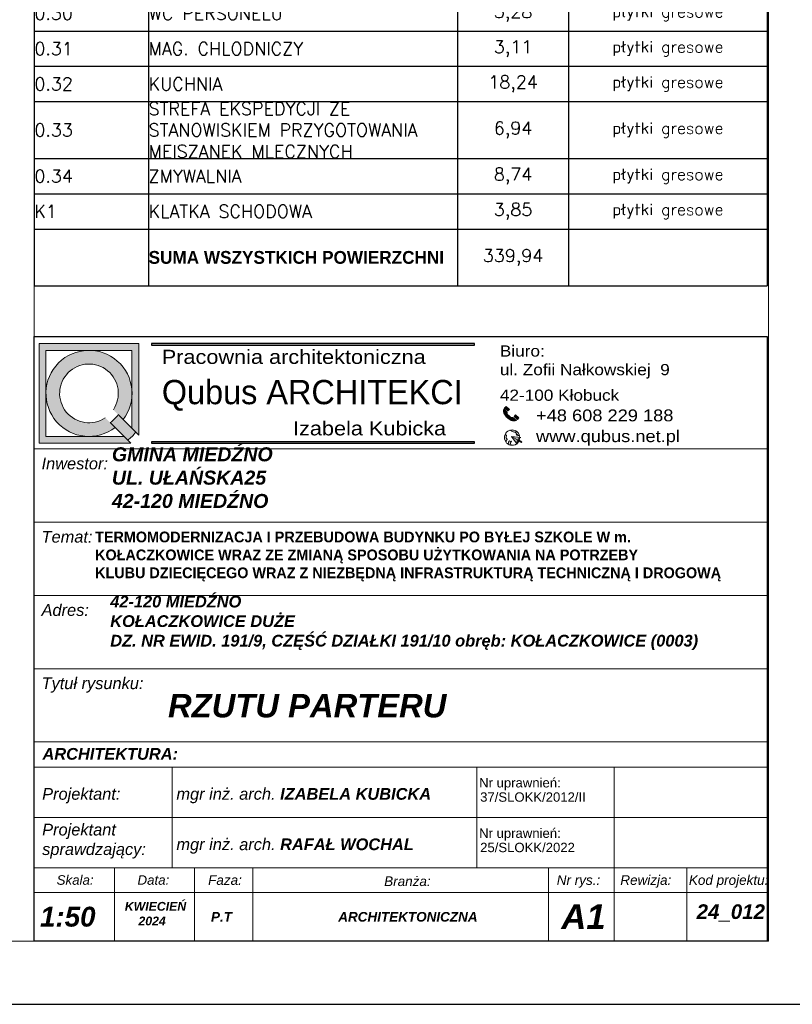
# Model space of a CAD drawing. Header units: millimetres. Extents: x -587 to 358276, y -26688 to 221215.
# Tile 182 of 256: x 12515 to 13042, y 8874 to 9546. Entities that reach past the tile are written whole.
import ezdxf
from ezdxf.enums import TextEntityAlignment as Align

# ---------------------------------------------------------------- set-up
doc = ezdxf.new("R2010")
doc.units = ezdxf.units.MM
doc.header["$MEASUREMENT"] = 0
doc.linetypes.add('ArchiTECH.PC Solid Line Type', pattern=[0])
doc.layers.add('a3', color=3, linetype='Continuous', lineweight=30, plot=False)
doc.layers.add('D-opis', color=104, linetype='Continuous')
doc.layers.add('wymiarowanie', color=176, linetype='Continuous', lineweight=9)
doc.styles.add('ArchiTECHStyle1', font='arial.ttf', dxfattribs={"height": 0.16})
doc.styles.add('Roman', font='SIMPLEX')
doc.styles.add('styl2', font='simplex.shx')

# ---------------------------------------------------------------- blocks, each defined once
blk = doc.blocks.new('*T942')
at = {"layer": 'D-opis', "color": 0, "linetype": 'ByBlock', "lineweight": -2}
for p, q in [((0, 0), (77.93, 0)), ((0, 0), (0, -24.03)), ((77.93, 0), (288.74, 0)), ((288.74, 0), (364.58, 0)), ((364.58, 0), (500, 0)), ((364.58, 0), (364.58, -24.03)), ((500, 0), (500, -24.03)), ((0, -24.03), (77.93, -24.03)), ((0, -24.03), (0, -51.89)), ((77.93, -24.03), (288.74, -24.03)), ((77.93, -24.03), (77.93, -51.89)), ((288.74, -24.03), (364.58, -24.03)), ((288.74, -24.03), (288.74, -51.89)), ((364.58, -24.03), (500, -24.03)), ((364.58, -24.03), (364.58, -51.89)), ((500, -24.03), (500, -51.89)), ((0, -51.89), (77.93, -51.89)), ((0, -51.89), (0, -75.96)), ((77.93, -51.89), (288.74, -51.89)), ((77.93, -51.89), (77.93, -75.96)), ((288.74, -51.89), (364.58, -51.89)), ((288.74, -51.89), (288.74, -75.96)), ((364.58, -51.89), (500, -51.89)), ((364.58, -51.89), (364.58, -75.96)), ((500, -51.89), (500, -75.96)), ((0, -75.96), (77.93, -75.96)), ((0, -75.96), (0, -100.03)), ((77.93, -75.96), (288.74, -75.96)), ((77.93, -75.96), (77.93, -100.03)), ((288.74, -75.96), (364.58, -75.96)), ((288.74, -75.96), (288.74, -100.03)), ((364.58, -75.96), (500, -75.96)), ((364.58, -75.96), (364.58, -100.03)), ((500, -75.96), (500, -100.03)), ((0, -100.03), (77.93, -100.03)), ((0, -100.03), (0, -124.1)), ((77.93, -100.03), (288.74, -100.03)), ((77.93, -100.03), (77.93, -124.1)), ((288.74, -100.03), (364.58, -100.03)), ((288.74, -100.03), (288.74, -124.1)), ((364.58, -100.03), (500, -100.03)), ((364.58, -100.03), (364.58, -124.1)), ((500, -100.03), (500, -124.1)), ((0, -124.1), (77.93, -124.1)), ((0, -124.1), (0, -148.18)), ((77.93, -124.1), (288.74, -124.1)), ((77.93, -124.1), (77.93, -148.18)), ((288.74, -124.1), (364.58, -124.1)), ((288.74, -124.1), (288.74, -148.18)), ((364.58, -124.1), (500, -124.1)), ((364.58, -124.1), (364.58, -148.18)), ((500, -124.1), (500, -148.18)), ((0, -148.18), (77.93, -148.18)), ((0, -148.18), (0, -172.21)), ((77.93, -148.18), (288.74, -148.18)), ((77.93, -148.18), (77.93, -172.21)), ((288.74, -148.18), (364.58, -148.18)), ((288.74, -148.18), (288.74, -172.21)), ((364.58, -148.18), (500, -148.18)), ((364.58, -148.18), (364.58, -172.21)), ((500, -148.18), (500, -172.21)), ((0, -172.21), (77.93, -172.21)), ((0, -172.21), (0, -196.32)), ((77.93, -172.21), (288.74, -172.21)), ((77.93, -172.21), (77.93, -196.32)), ((288.74, -172.21), (364.58, -172.21)), ((288.74, -172.21), (288.74, -196.32)), ((364.58, -172.21), (500, -172.21)), ((364.58, -172.21), (364.58, -196.32)), ((500, -172.21), (500, -196.32)), ((0, -196.32), (77.93, -196.32)), ((0, -196.32), (0, -220.35)), ((77.93, -196.32), (288.74, -196.32)), ((77.93, -196.32), (77.93, -220.35)), ((288.74, -196.32), (364.58, -196.32)), ((288.74, -196.32), (288.74, -220.35)), ((364.58, -196.32), (500, -196.32)), ((364.58, -196.32), (364.58, -220.35)), ((500, -196.32), (500, -220.35)), ((0, -220.35), (77.93, -220.35)), ((0, -220.35), (0, -244.38)), ((77.93, -220.35), (288.74, -220.35)), ((77.93, -220.35), (77.93, -244.38)), ((288.74, -220.35), (364.58, -220.35)), ((288.74, -220.35), (288.74, -244.38)), ((364.58, -220.35), (500, -220.35)), ((364.58, -220.35), (364.58, -244.38)), ((500, -220.35), (500, -244.38)), ((0, -244.38), (77.93, -244.38)), ((0, -244.38), (0, -268.41)), ((77.93, -244.38), (288.74, -244.38)), ((77.93, -244.38), (77.93, -268.41)), ((288.74, -244.38), (364.58, -244.38)), ((288.74, -244.38), (288.74, -268.41)), ((364.58, -244.38), (500, -244.38)), ((364.58, -244.38), (364.58, -268.41)), ((500, -244.38), (500, -268.41)), ((0, -268.41), (77.93, -268.41)), ((0, -268.41), (0, -292.44)), ((77.93, -268.41), (288.74, -268.41)), ((77.93, -268.41), (77.93, -292.44)), ((288.74, -268.41), (364.58, -268.41)), ((288.74, -268.41), (288.74, -292.44)), ((364.58, -268.41), (500, -268.41)), ((364.58, -268.41), (364.58, -292.44)), ((500, -268.41), (500, -292.44)), ((0, -292.44), (77.93, -292.44)), ((0, -292.44), (0, -316.55)), ((77.93, -292.44), (288.74, -292.44)), ((77.93, -292.44), (77.93, -316.55)), ((288.74, -292.44), (364.58, -292.44)), ((288.74, -292.44), (288.74, -316.55)), ((364.58, -292.44), (500, -292.44)), ((364.58, -292.44), (364.58, -316.55)), ((500, -292.44), (500, -316.55)), ((0, -316.55), (77.93, -316.55)), ((0, -316.55), (0, -340.58)), ((77.93, -316.55), (288.74, -316.55)), ((77.93, -316.55), (77.93, -340.58)), ((288.74, -316.55), (364.58, -316.55)), ((288.74, -316.55), (288.74, -340.58)), ((364.58, -316.55), (500, -316.55)), ((364.58, -316.55), (364.58, -340.58)), ((500, -316.55), (500, -340.58)), ((0, -340.58), (77.93, -340.58)), ((0, -340.58), (0, -364.61)), ((77.93, -340.58), (288.74, -340.58)), ((77.93, -340.58), (77.93, -364.61)), ((288.74, -340.58), (364.58, -340.58)), ((288.74, -340.58), (288.74, -364.61)), ((364.58, -340.58), (500, -340.58)), ((364.58, -340.58), (364.58, -364.61)), ((500, -340.58), (500, -364.61)), ((0, -364.61), (77.93, -364.61)), ((0, -364.61), (0, -388.64)), ((77.93, -364.61), (288.74, -364.61)), ((77.93, -364.61), (77.93, -388.64)), ((288.74, -364.61), (364.58, -364.61)), ((288.74, -364.61), (288.74, -388.64)), ((364.58, -364.61), (500, -364.61)), ((364.58, -364.61), (364.58, -388.64)), ((500, -364.61), (500, -388.64)), ((0, -388.64), (77.93, -388.64)), ((0, -388.64), (0, -412.67)), ((77.93, -388.64), (288.74, -388.64)), ((77.93, -388.64), (77.93, -412.67)), ((288.74, -388.64), (364.58, -388.64)), ((288.74, -388.64), (288.74, -412.67)), ((364.58, -388.64), (500, -388.64)), ((364.58, -388.64), (364.58, -412.67)), ((500, -388.64), (500, -412.67)), ((0, -412.67), (77.93, -412.67)), ((0, -412.67), (0, -436.7)), ((77.93, -412.67), (288.74, -412.67)), ((77.93, -412.67), (77.93, -436.7)), ((288.74, -412.67), (364.58, -412.67)), ((288.74, -412.67), (288.74, -436.7)), ((364.58, -412.67), (500, -412.67)), ((364.58, -412.67), (364.58, -436.7)), ((500, -412.67), (500, -436.7)), ((0, -436.7), (77.93, -436.7)), ((0, -436.7), (0, -460.74)), ((77.93, -436.7), (288.74, -436.7)), ((77.93, -436.7), (77.93, -460.74)), ((288.74, -436.7), (364.58, -436.7)), ((288.74, -436.7), (288.74, -460.74)), ((364.58, -436.7), (500, -436.7)), ((364.58, -436.7), (364.58, -460.74)), ((500, -436.7), (500, -460.74)), ((0, -460.74), (77.93, -460.74)), ((0, -460.74), (0, -484.77)), ((77.93, -460.74), (288.74, -460.74)), ((77.93, -460.74), (77.93, -484.77)), ((288.74, -460.74), (364.58, -460.74)), ((288.74, -460.74), (288.74, -484.77)), ((364.58, -460.74), (500, -460.74)), ((364.58, -460.74), (364.58, -484.77)), ((500, -460.74), (500, -484.77)), ((0, -484.77), (77.93, -484.77)), ((0, -484.77), (0, -508.8)), ((77.93, -484.77), (288.74, -484.77)), ((77.93, -484.77), (77.93, -508.8)), ((288.74, -484.77), (364.58, -484.77)), ((288.74, -484.77), (288.74, -508.8)), ((364.58, -484.77), (500, -484.77)), ((364.58, -484.77), (364.58, -508.8)), ((500, -484.77), (500, -508.8)), ((0, -508.8), (77.93, -508.8)), ((0, -508.8), (0, -532.92)), ((77.93, -508.8), (288.74, -508.8)), ((77.93, -508.8), (77.93, -532.92)), ((288.74, -508.8), (364.58, -508.8)), ((288.74, -508.8), (288.74, -532.92)), ((364.58, -508.8), (500, -508.8)), ((364.58, -508.8), (364.58, -532.92)), ((500, -508.8), (500, -532.92)), ((0, -532.92), (77.93, -532.92)), ((0, -532.92), (0, -556.95)), ((77.93, -532.92), (288.74, -532.92)), ((77.93, -532.92), (77.93, -556.95)), ((288.74, -532.92), (364.58, -532.92)), ((288.74, -532.92), (288.74, -556.95)), ((364.58, -532.92), (500, -532.92)), ((364.58, -532.92), (364.58, -556.95)), ((500, -532.92), (500, -556.95)), ((0, -556.95), (77.93, -556.95)), ((0, -556.95), (0, -580.98)), ((77.93, -556.95), (288.74, -556.95)), ((77.93, -556.95), (77.93, -580.98)), ((288.74, -556.95), (364.58, -556.95)), ((288.74, -556.95), (288.74, -580.98)), ((364.58, -556.95), (500, -556.95)), ((364.58, -556.95), (364.58, -580.98)), ((500, -556.95), (500, -580.98)), ((0, -580.98), (77.93, -580.98)), ((0, -580.98), (0, -605.02)), ((77.93, -580.98), (288.74, -580.98)), ((77.93, -580.98), (77.93, -605.02)), ((288.74, -580.98), (364.58, -580.98)), ((288.74, -580.98), (288.74, -605.02)), ((364.58, -580.98), (500, -580.98)), ((364.58, -580.98), (364.58, -605.02)), ((500, -580.98), (500, -605.02)), ((0, -605.02), (77.93, -605.02)), ((0, -605.02), (0, -629.05)), ((77.93, -605.02), (288.74, -605.02)), ((77.93, -605.02), (77.93, -629.05)), ((288.74, -605.02), (364.58, -605.02)), ((288.74, -605.02), (288.74, -629.05)), ((364.58, -605.02), (500, -605.02)), ((364.58, -605.02), (364.58, -629.05)), ((500, -605.02), (500, -629.05)), ((0, -629.05), (77.93, -629.05)), ((0, -629.05), (0, -653.08)), ((77.93, -629.05), (288.74, -629.05)), ((77.93, -629.05), (77.93, -653.08)), ((288.74, -629.05), (364.58, -629.05)), ((288.74, -629.05), (288.74, -653.08)), ((364.58, -629.05), (500, -629.05)), ((364.58, -629.05), (364.58, -653.08)), ((500, -629.05), (500, -653.08)), ((0, -653.08), (77.93, -653.08)), ((0, -653.08), (0, -678.16)), ((77.93, -653.08), (288.74, -653.08)), ((77.93, -653.08), (77.93, -678.16)), ((288.74, -653.08), (364.58, -653.08)), ((288.74, -653.08), (288.74, -678.16)), ((364.58, -653.08), (500, -653.08)), ((364.58, -653.08), (364.58, -678.16)), ((500, -653.08), (500, -678.16)), ((0, -678.16), (77.93, -678.16)), ((0, -678.16), (0, -703.23)), ((77.93, -678.16), (288.74, -678.16)), ((77.93, -678.16), (77.93, -703.23)), ((288.74, -678.16), (364.58, -678.16)), ((288.74, -678.16), (288.74, -703.23)), ((364.58, -678.16), (500, -678.16)), ((364.58, -678.16), (364.58, -703.23)), ((500, -678.16), (500, -703.23)), ((0, -703.23), (77.93, -703.23)), ((0, -703.23), (0, -727.34)), ((77.93, -703.23), (288.74, -703.23)), ((77.93, -703.23), (77.93, -727.34)), ((288.74, -703.23), (364.58, -703.23)), ((288.74, -703.23), (288.74, -727.34)), ((364.58, -703.23), (500, -703.23)), ((364.58, -703.23), (364.58, -727.34)), ((500, -703.23), (500, -727.34)), ((0, -727.34), (77.93, -727.34)), ((0, -727.34), (0, -751.45)), ((77.93, -727.34), (288.74, -727.34)), ((77.93, -727.34), (77.93, -751.45)), ((288.74, -727.34), (364.58, -727.34)), ((288.74, -727.34), (288.74, -751.45)), ((364.58, -727.34), (500, -727.34)), ((364.58, -727.34), (364.58, -751.45)), ((500, -727.34), (500, -751.45)), ((0, -751.45), (77.93, -751.45)), ((0, -751.45), (0, -775.48)), ((77.93, -751.45), (288.74, -751.45)), ((77.93, -751.45), (77.93, -775.48)), ((288.74, -751.45), (364.58, -751.45)), ((288.74, -751.45), (288.74, -775.48)), ((364.58, -751.45), (500, -751.45)), ((364.58, -751.45), (364.58, -775.48)), ((500, -751.45), (500, -775.48)), ((0, -775.48), (77.93, -775.48)), ((0, -775.48), (0, -799.51)), ((77.93, -775.48), (288.74, -775.48)), ((77.93, -775.48), (77.93, -799.51)), ((288.74, -775.48), (364.58, -775.48)), ((288.74, -775.48), (288.74, -799.51)), ((364.58, -775.48), (500, -775.48)), ((364.58, -775.48), (364.58, -799.51)), ((500, -775.48), (500, -799.51)), ((0, -799.51), (77.93, -799.51)), ((0, -799.51), (0, -823.54)), ((77.93, -799.51), (288.74, -799.51)), ((77.93, -799.51), (77.93, -823.54)), ((288.74, -799.51), (364.58, -799.51)), ((288.74, -799.51), (288.74, -823.54)), ((364.58, -799.51), (500, -799.51)), ((364.58, -799.51), (364.58, -823.54)), ((500, -799.51), (500, -823.54)), ((0, -823.54), (77.93, -823.54)), ((0, -823.54), (0, -862.47)), ((77.93, -823.54), (288.74, -823.54)), ((77.93, -823.54), (77.93, -862.47)), ((288.74, -823.54), (364.58, -823.54)), ((288.74, -823.54), (288.74, -862.47)), ((364.58, -823.54), (500, -823.54)), ((364.58, -823.54), (364.58, -862.47)), ((500, -823.54), (500, -862.47)), ((0, -862.47), (77.93, -862.47)), ((0, -862.47), (0, -886.51)), ((77.93, -862.47), (288.74, -862.47)), ((77.93, -862.47), (77.93, -886.51)), ((288.74, -862.47), (364.58, -862.47)), ((288.74, -862.47), (288.74, -886.51)), ((364.58, -862.47), (500, -862.47)), ((364.58, -862.47), (364.58, -886.51)), ((500, -862.47), (500, -886.51)), ((0, -886.51), (77.93, -886.51)), ((0, -886.51), (0, -910.54)), ((77.93, -886.51), (288.74, -886.51)), ((77.93, -886.51), (77.93, -910.54)), ((288.74, -886.51), (364.58, -886.51)), ((288.74, -886.51), (288.74, -910.54)), ((364.58, -886.51), (500, -886.51)), ((364.58, -886.51), (364.58, -910.54)), ((500, -886.51), (500, -910.54)), ((0, -910.54), (77.93, -910.54)), ((0, -910.54), (0, -949.42)), ((77.93, -910.54), (288.74, -910.54)), ((77.93, -910.54), (77.93, -949.42)), ((288.74, -910.54), (364.58, -910.54)), ((288.74, -910.54), (288.74, -949.42)), ((364.58, -910.54), (500, -910.54)), ((364.58, -910.54), (364.58, -949.42)), ((500, -910.54), (500, -949.42)), ((0, -949.42), (77.93, -949.42)), ((77.93, -949.42), (288.74, -949.42)), ((288.74, -949.42), (364.58, -949.42)), ((364.58, -949.42), (500, -949.42))]:
    blk.add_line(p, q, dxfattribs=at)
at = {"layer": 'D-opis', "color": 0, "style": 'styl2'}
for s, insert, char_height, width, attachment_point in [('{\\fCentury Gothic|b1|i0|c238|p34;ZESTAWIENIE POWIERZCHNI PARTERU BUDYNKU}', (182.29, -12.02), 8.7533, 364.4595, 5), ('{\\fCentury Gothic|b1|i0|c238|p34;NR}', (0.06, -37.96), 8.7533, 77.8136, 4), ('{\\fCentury Gothic|b1|i0|c238|p34;NAZWA POMIESZCZENIA}', (77.99, -37.96), 8.7533, 210.6875, 4), ('\\A1;{\\fCentury Gothic|b1|i0|c238|p34;POW. }(m){\\H0.7x;\\S2^ ;}', (288.8, -37.96), 8.7533, 75.7184, 4), ('WYKONCZENIE PODLOGI', (364.64, -37.96), 8, 135.3005, 4), ('0.01', (0.06, -63.93), 8.753, 77.8136, 4), ('WIATROŁAP', (77.99, -63.93), 8.753, 210.6875, 4), ('11,44', (326.66, -63.93), 8.753, 75.7184, 5), ('płytki gresowe', (432.29, -63.93), 7.878, 135.3005, 5), ('0.02', (0.06, -88), 8.753, 77.8136, 4), ('POM. PORZADKOWE', (77.99, -88), 8.7533, 210.6875, 4), ('3,87', (326.66, -88), 8.753, 75.7184, 5), ('płytki gresowe', (432.29, -88), 7.878, 135.3005, 5), ('0.03', (0.06, -112.07), 8.753, 77.8136, 4), ('WIATROLAP', (77.99, -112.07), 8.753, 210.6875, 4), ('5,18', (326.66, -112.07), 8.753, 75.7184, 5), ('płytki gresowe', (432.29, -112.07), 7.878, 135.3005, 5), ('0.04', (0.06, -136.14), 8.753, 77.8136, 4), ('HOL', (77.99, -136.14), 8.753, 210.6875, 4), ('11,95', (326.66, -136.14), 8.753, 75.7184, 5), ('płytki gresowe', (432.29, -136.14), 7.878, 135.3005, 5), ('0.05', (0.06, -160.19), 8.753, 77.8136, 4), ('GABINET DYREKTORA', (77.99, -160.19), 8.7533, 210.6875, 4), ('16,05', (326.66, -160.19), 8.753, 75.7184, 5), ('płytki gresowe', (432.29, -160.19), 7.878, 135.3005, 5), ('0.06', (0.06, -184.26), 8.753, 77.8136, 4), ('SEKRETARIAT/POK. INTENDENTKI', (77.99, -184.26), 8.7533, 210.6875, 4), ('7,65', (326.66, -184.26), 8.753, 75.7184, 5), ('płytki gresowe', (432.29, -184.26), 7.878, 135.3005, 5), ('0.07', (0.06, -208.33), 8.753, 77.8136, 4), ('POMIESZCZENIE SOCJALNE', (77.99, -208.33), 8.7533, 210.6875, 4), ('10,74', (326.66, -208.33), 8.753, 75.7184, 5), ('płytki gresowe', (432.29, -208.33), 7.878, 135.3005, 5), ('0.08', (0.06, -232.36), 8.753, 77.8136, 4), ('WC PERSONELU', (77.99, -232.36), 8.7533, 210.6875, 4), ('3,69', (326.66, -232.36), 8.753, 75.7184, 5), ('płytki gresowe', (432.29, -232.36), 7.878, 135.3005, 5), ('0.09', (0.06, -256.39), 8.753, 77.8136, 4), ('POMIESZCZENIE PORZADKOWE', (77.99, -256.39), 8.7533, 210.6875, 4), ('2,55', (326.66, -256.39), 8.753, 75.7184, 5), ('płytki gresowe', (432.29, -256.39), 7.878, 135.3005, 5), ('0.10', (0.06, -280.42), 8.753, 77.8136, 4), ('KORYTARZ', (77.99, -280.42), 8.753, 210.6875, 4), ('4,82', (326.66, -280.42), 8.753, 75.7184, 5), ('płytki gresowe', (432.29, -280.42), 7.878, 135.3005, 5), ('0.11', (0.06, -304.49), 8.753, 77.8136, 4), ('KORYTARZ', (77.99, -304.49), 8.753, 210.6875, 4), ('20,01', (326.66, -304.49), 8.753, 75.7184, 5), ('płytki gresowe', (432.29, -304.49), 7.878, 135.3005, 5), ('płytki gresowe', (432.29, -328.56), 7.878, 135.3005, 5), ('0.12', (0.06, -328.56), 8.753, 77.8136, 4), ('SZATNIA DZIECI', (77.99, -328.56), 8.7533, 210.6875, 4), ('8,60', (326.66, -328.56), 8.753, 75.7184, 5), ('0.13', (0.06, -352.59), 8.753, 77.8136, 4), ('WOZKOWNIA', (77.99, -352.59), 8.753, 210.6875, 4), ('3,64', (326.66, -352.59), 8.753, 75.7184, 5), ('płytki gresowe', (432.29, -352.59), 7.878, 135.3005, 5), ('0.14', (0.06, -376.63), 8.753, 77.8136, 4), ('SALA ODDZIALOWA', (77.99, -376.63), 8.7533, 210.6875, 4), ('34,92', (326.66, -376.63), 8.753, 75.7184, 5), ('wykładzina PCV', (432.29, -376.63), 7.7108, 135.3005, 5), ('0.15', (0.06, -400.66), 8.753, 77.8136, 4), ('SALA WYPOCZYNKU', (77.99, -400.66), 8.7533, 210.6875, 4), ('25,38', (326.66, -400.66), 8.753, 75.7184, 5), ('wykładzina PCV', (432.29, -400.66), 7.7108, 135.3005, 5), ('0.16', (0.06, -424.69), 8.753, 77.8136, 4), ('POM. HIGIENICZNO-SANITARNE', (77.99, -424.69), 8.7533, 210.6875, 4), ('10,25', (326.66, -424.69), 8.753, 75.7184, 5), ('płytki gresowe', (432.29, -424.69), 7.878, 135.3005, 5), ('0.17', (0.06, -448.72), 8.753, 77.8136, 4), ('SALA ODDZIALOWA', (77.99, -448.72), 8.7533, 210.6875, 4), ('35,61', (326.66, -448.72), 8.753, 75.7184, 5), ('wykładzina PCV', (432.29, -448.72), 7.7108, 135.3005, 5), ('0.18', (0.06, -472.75), 8.753, 77.8136, 4), ('SALA WYPOCZYNKU', (77.99, -472.75), 8.7533, 210.6875, 4), ('25,38', (326.66, -472.75), 8.753, 75.7184, 5), ('wykładzina PCV', (432.29, -472.75), 7.7108, 135.3005, 5), ('płytki gresowe', (432.29, -496.78), 7.878, 135.3005, 5), ('0.19', (0.06, -496.78), 8.753, 77.8136, 4), ('POM. HIGIENICZNO-SANITARNE', (77.99, -496.78), 8.7533, 210.6875, 4), ('10,68', (326.66, -496.78), 8.753, 75.7184, 5), ('TOALETA DLA OSOB NIEPELNOSPRWNYCH', (77.99, -520.86), 8.7533, 210.6875, 4), ('0.20', (0.06, -520.86), 8.753, 77.8136, 4), ('4,87', (326.66, -520.86), 8.753, 75.7184, 5), ('płytki gresowe', (432.29, -520.86), 7.878, 135.3005, 5), ('0.21', (0.06, -544.94), 8.753, 77.8136, 4), ('ROZDZIELNIA ELEKTRYCZNA', (77.99, -544.94), 8.7533, 210.6875, 4), ('3,68', (326.66, -544.94), 8.753, 75.7184, 5), ('płytki gresowe', (432.29, -544.94), 7.878, 135.3005, 5), ('0.22', (0.06, -568.97), 8.753, 77.8136, 4), ('WIATROLAP', (77.99, -568.97), 8.753, 210.6875, 4), ('3,37', (326.66, -568.97), 8.753, 75.7184, 5), ('płytki gresowe', (432.29, -568.97), 7.878, 135.3005, 5), ('0.23', (0.06, -593), 8.753, 77.8136, 4), ('POM. NA ODPADY', (77.99, -593), 8.7533, 210.6875, 4), ('1,28', (326.66, -593), 8.753, 75.7184, 5), ('płytki gresowe', (432.29, -593), 7.878, 135.3005, 5), ('0.24', (0.06, -617.03), 8.753, 77.8136, 4), ('POM. TECHNICZNE/ROZDZIELNIA', (77.99, -617.03), 8.7533, 210.6875, 4), ('6,12', (326.66, -617.03), 8.753, 75.7184, 5), ('płytki gresowe', (432.29, -617.03), 7.878, 135.3005, 5), ('0.25', (0.06, -641.06), 8.753, 77.8136, 4), ('KORYTARZ', (77.99, -641.06), 8.753, 210.6875, 4), ('7,23', (326.66, -641.06), 8.753, 75.7184, 5), ('płytki gresowe', (432.29, -641.06), 7.878, 135.3005, 5), ('0.26', (0.06, -665.62), 8.753, 77.8136, 4), ('MAG. SUCHYCH PRODUKTOW', (77.99, -665.62), 8.7533, 210.6875, 4), ('2,43', (326.66, -665.62), 8.753, 75.7184, 5), ('płytki gresowe', (432.29, -665.62), 7.878, 135.3005, 5), ('0.27', (0.06, -690.69), 8.753, 77.8136, 4), ('WSTEPNA OBROBKA WARZYW/ MAG. JAJ ZE STANOWISKIEM DO DEZYNFEKCJI', (77.99, -690.69), 7.0026, 210.6875, 4), ('4,96', (326.66, -690.69), 8.753, 75.7184, 5), ('płytki gresowe', (432.29, -690.69), 7.878, 135.3005, 5), ('0.28', (0.06, -715.29), 8.753, 77.8136, 4), ('POM. PORZADKOWE', (77.99, -715.29), 8.7533, 210.6875, 4), ('2,37', (326.66, -715.29), 8.753, 75.7184, 5), ('płytki gresowe', (432.29, -715.29), 7.878, 135.3005, 5), ('0.29', (0.06, -739.39), 8.753, 77.8136, 4), ('POM. SOCJALNE', (77.99, -739.39), 8.7533, 210.6875, 4), ('7,06', (326.66, -739.39), 8.753, 75.7184, 5), ('płytki gresowe', (432.29, -739.39), 7.878, 135.3005, 5), ('0.30', (0.06, -763.46), 8.753, 77.8136, 4), ('WC PERSONELU', (77.99, -763.46), 8.7533, 210.6875, 4), ('3,28', (326.66, -763.46), 8.753, 75.7184, 5), ('płytki gresowe', (432.29, -763.46), 7.878, 135.3005, 5), ('0.31', (0.06, -787.5), 8.753, 77.8136, 4), ('MAG. CHLODNICZY', (77.99, -787.5), 8.7533, 210.6875, 4), ('3,11', (326.66, -787.5), 8.753, 75.7184, 5), ('płytki gresowe', (432.29, -787.5), 7.878, 135.3005, 5), ('0.32', (0.06, -811.53), 8.753, 77.8136, 4), ('KUCHNIA', (77.99, -811.53), 8.753, 210.6875, 4), ('18,24', (326.66, -811.53), 8.753, 75.7184, 5), ('płytki gresowe', (432.29, -811.53), 7.878, 135.3005, 5), ('STREFA EKSPEDYCJI ZE STANOWISKIEM PRZYGOTOWANIA MEISZANEK MLECZNYCH', (77.99, -843.01), 8.7533, 210.6875, 4), ('0.33', (0.06, -843.01), 8.753, 77.8136, 4), ('6,94', (326.66, -843.01), 8.753, 75.7184, 5), ('płytki gresowe', (432.29, -843.01), 7.878, 135.3005, 5), ('0.34', (0.06, -874.49), 8.753, 77.8136, 4), ('ZMYWALNIA', (77.99, -874.49), 8.753, 210.6875, 4), ('8,74', (326.66, -874.49), 8.753, 75.7184, 5), ('płytki gresowe', (432.29, -874.49), 7.878, 135.3005, 5), ('K1', (0.06, -898.52), 8.753, 77.8136, 4), ('KLATKA SCHODOWA', (77.99, -898.52), 8.7533, 210.6875, 4), ('3,85', (326.66, -898.52), 8.753, 75.7184, 5), ('płytki gresowe', (432.29, -898.52), 7.878, 135.3005, 5), ('{\\fCentury Gothic|b1|i0|c238|p34;SUMA WSZYSTKICH POWIERZCHNI}', (77.99, -929.98), 8.7533, 210.6875, 4), ('339,94', (326.66, -929.98), 8.753, 75.7184, 5)]:
    blk.add_mtext(s, dxfattribs=dict(at, insert=insert, char_height=char_height, width=width, attachment_point=attachment_point))

msp = doc.modelspace()

# ---------------------------------------------------------------- hatches: boundary and pattern name
for points in [[(12605.25, 9324.98), (12605.25, 9323.95), (12825.57, 9323.95), (12825.57, 9324.98)], [(12605.25, 9257.95), (12605.25, 9256.92), (12825.57, 9256.92), (12825.57, 9257.95)]]:
    msp.add_hatch(color=256).paths.add_polyline_path(points)
at = {"layer": 'wymiarowanie'}
h = msp.add_hatch(color=7, dxfattribs=at)
h.paths.add_polyline_path([(12528.57, 9324.98), (12596.64, 9324.98), (12596.64, 9262.39), (12594.57, 9264.45), (12591.96, 9267.06), (12591.96, 9290.95), (12591.96, 9320.31), (12562.61, 9320.31), (12533.25, 9320.31), (12533.25, 9290.95), (12533.25, 9261.59), (12562.61, 9261.59), (12586.49, 9261.59), (12589.1, 9258.98), (12591.16, 9256.92), (12528.57, 9256.92)])
h.paths.add_polyline_path([(12533.25, 9290.95, -0.414214), (12562.61, 9320.31, -0.414214), (12591.96, 9290.95, -0.164764), (12585.92, 9273.11), (12582.58, 9276.44), (12579.23, 9279.8, 10.245542), (12573.75, 9274.32), (12577.11, 9270.97), (12580.45, 9267.63, -0.164764), (12562.61, 9261.59, -0.414214)])
h = msp.add_hatch(color=7, dxfattribs=at)
h.paths.add_polyline_path([(12849.3, 9275.62), (12848.27, 9276.54, -0.225702), (12848.01, 9278.1), (12845.56, 9280.3, 0.192399), (12846.1, 9276.65, 0.072563), (12848.06, 9274.23)])
h.paths.add_polyline_path([(12846.17, 9280.99), (12848.45, 9278.93), (12849.46, 9280.05), (12847.17, 9282.11)])
for color, points in [(1, [(12577.11, 9270.97, 0.078874), (12582.58, 9276.44), (12585.92, 9273.11), (12591.96, 9267.06), (12594.57, 9264.45, -0.046709), (12589.1, 9258.98), (12586.49, 9261.59), (12580.45, 9267.63)]), (7, [(12856.55, 9261.02), (12857.33, 9260.95), (12856.55, 9260.5, 0.012234), (12856.55, 9260.76, 0.012394)]), (7, [(12854.49, 9256.58, 0.011425), (12854.67, 9256.73), (12854.68, 9256.31)])]:
    msp.add_hatch(color=color, dxfattribs=at).paths.add_polyline_path(points)
h = msp.add_hatch(color=7, dxfattribs=at)
h.paths.add_polyline_path([(12849.3, 9275.62), (12850.33, 9274.69, 0.225702), (12851.9, 9274.58), (12854.35, 9272.38, -0.192399), (12850.66, 9272.54, -0.072563), (12848.06, 9274.23)])
h.paths.add_polyline_path([(12854.97, 9273.06), (12852.69, 9275.11), (12853.7, 9276.23), (12855.98, 9274.18)])
h = msp.add_hatch(color=7, dxfattribs=at)
h.paths.add_polyline_path([(12850.97, 9261.51), (12856.08, 9258.59, -0.017213), (12855.92, 9258.26), (12855.41, 9258.55, 0.008189), (12855.4, 9258.56, 0.53975), (12854.66, 9258.17), (12854.67, 9256.73, -0.011425), (12854.49, 9256.58)])
h.paths.add_polyline_path([(12850.97, 9261.51), (12856.55, 9261.02, -0.012394), (12856.55, 9260.76, -0.012234), (12856.55, 9260.5), (12855.72, 9260.03, 0.53975), (12855.76, 9259.19, 0.008189), (12855.77, 9259.18), (12856.22, 9258.92, -0.017324), (12856.08, 9258.59)])
h.paths.add_polyline_path([(12847, 9263.77, 0.420099), (12847.25, 9262.52, -0.536996), (12847.47, 9261.81, 0.201629), (12847.26, 9260.5, 0.107022), (12847.83, 9259.67, 0), (12847.83, 9259.67, -0.436557), (12847.84, 9259.24, 0.147081), (12847.33, 9258.81, 0.207035), (12847.26, 9258.17, -0.421728), (12847.05, 9257.67, -0.319958)])
h.paths.add_polyline_path([(12847.98, 9256.69, 0.496102), (12848.86, 9257.2, -0.192582), (12849.08, 9258.35, -0.36114), (12849.81, 9258.33, 0.367411), (12850.64, 9258.2, -1.020857), (12850.91, 9258.06, -0.11859), (12850.31, 9257.38, 0.324733), (12850.26, 9256.57, 0.305926), (12851.76, 9255.53, -0.195201)])
h.paths.add_polyline_path([(12849.76, 9265.78, -0.234986), (12854.38, 9265.02, 0.527816), (12853.73, 9264.16, 0.127269), (12852.94, 9264.49, -0.120709), (12851.1, 9265.15, 0.09778)])
h.paths.add_polyline_path([(12854.05, 9262.59, 0.337925), (12854.35, 9263.23, 0.273312), (12856.25, 9262.51, -0.023505), (12856.4, 9262.04, -0.126715)])
h.paths.add_polyline_path([(12856.08, 9258.59, 0.017324), (12856.22, 9258.92), (12857.9, 9257.96), (12857.72, 9257.65)])
h.paths.add_polyline_path([(12856.08, 9258.59), (12857.72, 9257.65), (12857.54, 9257.34), (12855.92, 9258.26, 0.017213)])

# ---------------------------------------------------------------- linework, layer by layer
at = {"color": 7}
for p, q in [((12594.57, 9264.45), (12596.64, 9262.39)), ((12589.1, 9258.98), (12591.16, 9256.92))]:
    msp.add_line(p, q, dxfattribs=at)
for points in [[(12605.25, 9324.98), (12605.25, 9323.95), (12825.57, 9323.95), (12825.57, 9324.98)], [(12605.25, 9257.95), (12605.25, 9256.92), (12825.57, 9256.92), (12825.57, 9257.95)]]:
    msp.add_lwpolyline(points, close=True)
at = {"layer": 'a3'}
msp.add_lwpolyline([(13075.31, 8874.01), (13075.31, 11844.01), (7575.31, 11844.01), (7575.31, 8874.01), (13075.31, 8874.01)], dxfattribs=at)
at = {"layer": 'wymiarowanie'}
msp.add_line((12525.31, 11788.83), (12525.31, 8917.05), dxfattribs=at)
at = {"layer": 'wymiarowanie', "color": 0, "linetype": 'ArchiTECH.PC Solid Line Type', "lineweight": 9}
for p, q in [((12525.31, 9053.06), (12525.31, 9303.06)), ((12525.31, 9253.06), (13025.31, 9253.06)), ((12525.31, 9203.06), (13025.31, 9203.06)), ((12525.31, 9153.06), (13025.31, 9153.06)), ((12525.31, 9103.06), (13025.31, 9103.06)), ((12525.31, 8985.86), (12525.31, 9053.06)), ((12525.31, 9053.06), (13025.31, 9053.06)), ((12525.31, 9035.86), (13025.31, 9035.86)), ((12619.29, 9035.86), (12619.29, 8967.05)), ((12827.27, 9035.86), (12827.27, 8967.05)), ((12920.93, 9035.86), (12920.93, 8967.05)), ((12525.31, 9001.45), (13025.31, 9001.45)), ((12525.31, 8967.05), (13025.31, 8967.05)), ((12525.31, 8967.05), (13025.31, 8967.05)), ((12525.31, 8967.05), (13025.31, 8967.05)), ((12525.31, 8967.05), (13025.31, 8967.05)), ((12525.31, 8967.05), (13025.31, 8967.05)), ((12580, 8967.05), (12580, 8917.05)), ((12634.69, 8967.05), (12634.69, 8917.05)), ((12674.5, 8967.05), (12674.5, 8917.05)), ((12876.11, 8967.05), (12876.11, 8917.05)), ((12920.93, 8967.05), (12920.93, 8917.05)), ((12970.62, 8967.05), (12970.62, 8917.05)), ((12525.31, 8950.38), (13025.31, 8950.38))]:
    msp.add_line(p, q, dxfattribs=at)
at = {"layer": 'wymiarowanie', "color": 7}
for p, q in [((12845.56, 9280.3), (12848.01, 9278.1)), ((12847.17, 9282.11), (12846.17, 9280.99)), ((12846.17, 9280.99), (12848.45, 9278.93)), ((12847.17, 9282.11), (12849.46, 9280.05)), ((12848.45, 9278.93), (12849.46, 9280.05)), ((12848.27, 9276.54), (12852.68, 9272.58)), ((12854.35, 9272.38), (12851.9, 9274.58)), ((12852.69, 9275.11), (12853.7, 9276.23)), ((12854.97, 9273.06), (12852.69, 9275.11)), ((12855.98, 9274.18), (12853.7, 9276.23)), ((12855.98, 9274.18), (12854.97, 9273.06)), ((12857.33, 9260.95), (12850.97, 9261.51)), ((12850.97, 9261.51), (12857.72, 9257.65)), ((12854.68, 9256.31), (12850.97, 9261.51)), ((12855.72, 9260.03), (12857.33, 9260.95)), ((12854.66, 9258.17), (12854.68, 9256.31)), ((12855.4, 9258.56), (12857.54, 9257.34)), ((12855.76, 9259.19), (12857.9, 9257.96)), ((12857.72, 9257.65), (12857.54, 9257.34)), ((12857.72, 9257.65), (12857.9, 9257.96))]:
    msp.add_line(p, q, dxfattribs=at)
at = {"layer": 'wymiarowanie', "color": 1}
for p, q in [((12594.57, 9264.45), (12582.58, 9276.44)), ((12589.1, 9258.98), (12577.11, 9270.97))]:
    msp.add_line(p, q, dxfattribs=at)
at = {"layer": 'wymiarowanie', "color": 7}
msp.add_lwpolyline([(13026.2, 8917.05), (13026.2, 11788.83), (7624.42, 11788.83), (7624.42, 8917.05)], close=True, dxfattribs=at)
at = {"layer": 'wymiarowanie', "color": 0, "lineweight": 30}
msp.add_lwpolyline([(12525.31, 9329.67), (13025.31, 9329.67), (13025.31, 8917.05), (12525.31, 8917.05)], close=True, dxfattribs=at)
at = {"layer": 'wymiarowanie', "color": 7}
for points in [[(12596.64, 9262.39), (12596.64, 9324.98), (12528.57, 9324.98), (12528.57, 9256.92), (12591.16, 9256.92)], [(12591.96, 9267.06), (12591.96, 9320.31), (12533.25, 9320.31), (12533.25, 9261.59), (12586.49, 9261.59)]]:
    msp.add_lwpolyline(points, dxfattribs=at)
at = {"layer": 'wymiarowanie', "color": 7, "lineweight": 13}
msp.add_circle((12851.3, 9260.76), 5.25, dxfattribs=at)
at = {"layer": 'wymiarowanie', "color": 7}
for centre, radius, start, end in [((12562.61, 9290.95), 29.36, 322.57509, 307.42491), ((12562.61, 9290.95), 20.02, 326.14921, 303.85079), ((12850.4, 9279.16), 4.98, 166.67958, 210.24197), ((12855.35, 9282.15), 10.76, 210.73037, 227.33158), ((12849.77, 9277.6), 1.84, 164.3158, 215.19037), ((12855.17, 9282.31), 10.76, 228.6417, 245.24291), ((12851.23, 9276.29), 1.84, 240.78291, 291.65748), ((12852.71, 9277.08), 4.98, 245.7313, 289.2937), ((12562.61, 9290.95), 41.52, 309.65143, 320.34857), ((12847.74, 9263.27), 0.895, 145.81653, 236.96537), ((12848.92, 9260.9), 1.71, 147.73007, 193.32869), ((12847.13, 9262.09), 0.443, 321.3211, 74.26354), ((12849.46, 9261.42), 2.39, 202.61984, 227.05452), ((12848.83, 9262.07), 3.82, 53.63525, 75.97372), ((12853.36, 9268.57), 4.1, 236.50654, 264.03785), ((12852.69, 9262.79), 1.72, 14.92604, 81.86713), ((12854.35, 9264.37), 0.649, 87.29907, 197.66327), ((12853.78, 9263.11), 0.589, 297.9169, 12.60242), ((12856.29, 9266.86), 4.82, 242.38997, 271.27687), ((12855.92, 9264.48), 2, 218.55426, 279.6995), ((12856.01, 9259.62), 0.503, 125.86793, 241.17645), ((12846.91, 9258.02), 0.379, 291.2453, 22.71136), ((12848.03, 9258.42), 0.809, 150.948, 197.73589), ((12848.3, 9258.18), 1.16, 113.52157, 146.9902), ((12847.64, 9259.46), 0.293, 313.10426, 47.44022), ((12848.22, 9257.28), 0.638, 247.55357, 353.09799), ((12850.4, 9257.5), 1.57, 147.18676, 190.78958), ((12849.43, 9257.89), 0.575, 48.68881, 128.11552), ((12850.3, 9258.75), 0.646, 221.07993, 301.77551), ((12850.84, 9256.93), 0.69, 140.11365, 212.07498), ((12851.78, 9257.16), 1.63, 201.19555, 269.23648), ((12849.19, 9258.96), 1.93, 305.31298, 332.36541), ((12850.78, 9258.13), 0.15, 330.54591, 152.91124), ((12855.16, 9258.12), 0.503, 59.2997, 174.60822)]:
    msp.add_arc(centre, radius, start, end, dxfattribs=at)
at = {"layer": 'wymiarowanie', "color": 1}
msp.add_arc((12562.61, 9290.95), 24.69, 305.9804, 324.0196, dxfattribs=at)

# ---------------------------------------------------------------- block references
msp.add_blockref('*T942', (12525.31, 10313.67))

# ---------------------------------------------------------------- texts
at = {"attachment_point": 1}
for s, insert, char_height, width in [('{\\fCentury Gothic|b0|i0|c238|p34;\\W1.15;Pracownia architektoniczna}', (12612.28, 9320.69), 9.6206, 217.3406), ('{\\fCentury Gothic|b0|i0|c238|p34;\\W1.15;\\T1;Biuro:\\Pul. Zofii Nałkowskiej  9}', (12842.97, 9323.69), 7.6196, 296.6769), ('\\pxt6;{\\fCentury Gothic|b0|i0|c238|p34;\\W1.15;42-100 Kłobuck}', (12842.97, 9293.52), 7.6196, 296.6769), ('{\\fCentury Gothic|b0|i0|c238|p34;\\W1.15;+48 608 229 188}', (12867.64, 9279.96), 8.0883, 314.9282), ('{\\fCentury Gothic|b0|i0|c238|p34;\\W1.15;Izabela Kubicka}', (12701.82, 9271.89), 9.6206, 217.3406), ('{\\fCentury Gothic|b0|i0|c238|p34;\\W1.15;www.qubus.net.pl}', (12867.64, 9265.78), 8.0883, 314.9282)]:
    msp.add_mtext(s, dxfattribs=dict(at, insert=insert, char_height=char_height, width=width))
at = {"insert": (12562.09, 9196.62), "char_height": 7.33333, "width": 491.9512, "attachment_point": 1, "style": 'Roman'}
msp.add_mtext('\\pxi0,l0.642783,sm1,ql,t9.628161;{\\fCentury Gothic|b1|i0|c238|p34;TERMOMODERNIZACJA I PRZEBUDOWA BUDYNKU PO BYŁEJ SZKOLE W m. \\PKOŁACZKOWICE WRAZ ZE ZMIANĄ SPOSOBU UŻYTKOWANIA NA POTRZEBY \\PKLUBU DZIECIĘCEGO WRAZ Z NIEZBĘDNĄ INFRASTRUKTURĄ TECHNICZNĄ I DROGOWĄ}', dxfattribs=at)
at = {"layer": 'wymiarowanie', "color": 0, "style": 'ArchiTECHStyle1'}
for s, p in [('Nr uprawnień:', (12828.81, 9020.1)), ('37/SLOKK/2012/II', (12829.51, 9010.34)), ('Nr uprawnień:', (12828.81, 8985.69)), ('25/SLOKK/2022', (12829.51, 8975.93))]:
    msp.add_text(s, height=6.4, dxfattribs=at).set_placement(p, align=Align.BOTTOM_LEFT)
at = {"layer": 'wymiarowanie', "color": 7, "insert": (12612.32, 9300.11), "char_height": 16.5424, "width": 250.7895, "attachment_point": 1}
msp.add_mtext('{\\fCentury Gothic|b0|i0|c238|p34;Qubus ARCHITEKCI}', dxfattribs=at)
at = {"layer": 'wymiarowanie', "color": 1, "ltscale": 0.45, "attachment_point": 1}
for s, insert, char_height, width in [('{\\fArial|b1|i1|c238|p34;\\C7;GMINA MIEDŹNO\\PUL. UŁAŃSKA25\\P42-120 MIEDŹNO}', (12578.25, 9254.13), 9.551, 542.8998), ('{\\fArial|b1|i1|c238|p34;\\C7;42-120 MIEDŹNO\\PKOŁACZKOWICE DUŻE\\P\\A1;DZ. NR EWID. 191/9, CZĘŚĆ DZIAŁKI 191/10\\A1; obręb: KOŁACZKOWICE (0003)}', (12577.11, 9152.85), 8, 433.6091)]:
    msp.add_mtext(s, dxfattribs=dict(at, insert=insert, char_height=char_height, width=width))
at = {"layer": 'wymiarowanie', "color": 0, "ltscale": 0.45, "attachment_point": 1}
for s, insert, char_height, width in [('{\\fArial CE|b0|i1|c238|p34;Inwestor:}', (12530.26, 9247.1), 7.9972, 507.9365), ('{\\fArial CE|b0|i1|c238|p34;Temat:}', (12530.26, 9197.1), 7.9972, 507.9365), ('{\\fArial CE|b0|i1|c238|p34;Adres:}', (12530.26, 9147.1), 7.9972, 507.9365), ('{\\fArial CE|b0|i1|c238|p34;Tytuł rysunku:}', (12530.26, 9097.1), 7.9972, 507.9365), ('{\\fArial|b1|i1|c238|p34; RZUTU PARTERU', (12610.31, 9085.83), 16, 507.9365), ('{\\fArial|b1|i1|c238|p34;ARCHITEKTURA:}', (12530.89, 9048.93), 7.9972, 507.9365), ('{\\fArial CE|b0|i1|c238|p34;Projektant:}', (12530.66, 9021.61), 7.9972, 507.9365), ('{\\fArial CE|b0|i1|c238|p34;mgr inż. arch. \\fArial CE|b1|i1|c238|p34;IZABELA KUBICKA}', (12622.26, 9021.61), 7.9972, 507.9365), ('{\\fArial CE|b0|i1|c238|p34;Projektant\\Psprawdzający:}', (12530.66, 8997.22), 7.9972, 507.9365), ('{\\fArial CE|b0|i1|c238|p34;mgr inż. arch. \\fArial CE|b1|i1|c238|p34;RAFAŁ WOCHAL}', (12622.26, 8987.21), 7.9972, 507.9365), ('{\\fArial CE|b0|i1|c238|p34;Skala:}', (12540.53, 8962.1), 6.5, 507.9365), ('{\\fArial CE|b0|i1|c238|p34;Data:}', (12595.7, 8962.1), 6.5, 507.9365), ('{\\fArial CE|b0|i1|c238|p34;Faza:}', (12643.91, 8962.1), 6.5862, 507.9365), ('{\\fArial CE|b0|i1|c238|p34;Branża:}', (12764.03, 8961.3), 6.5862, 507.9365), ('{\\fArial CE|b0|i1|c238|p34;Nr rys.:}', (12881.78, 8962.1), 6.5862, 507.9365), ('{\\fArial CE|b0|i1|c238|p34;Rewizja:}', (12925.15, 8962.1), 6.5862, 507.9365), ('{\\fArial CE|b0|i1|c238|p34;Kod projektu:}', (12971.93, 8962.1), 6.5862, 507.9365), ('\\pxt16.667;{\\fArial|b1|i1|c238|p34;     KWIECIEŃ\\P         2024}', (12575.4, 8943.88), 6, 507.9365), ('{\\fArial|b1|i1|c238|p34;1:50}', (12529.21, 8940.6), 13.545, 406.3492), ('{\\fArial|b1|i1|c238|p34;A1}', (12884.86, 8942.24), 16.9312, 507.9365), ('{\\fArial|b1|i1|c238|p34;24_012}', (12977.22, 8942.24), 10, 507.9365), ('{\\fArial CE|b1|i1|c238|p34;P.T}', (12645.85, 8937.02), 6.5862, 507.9365), ('{\\fArial CE|b1|i1|c238|p34;ARCHITEKTONICZNA}', (12732.68, 8937.02), 6.5862, 507.9365)]:
    msp.add_mtext(s, dxfattribs=dict(at, insert=insert, char_height=char_height, width=width))

doc.saveas('drawing.dxf')
